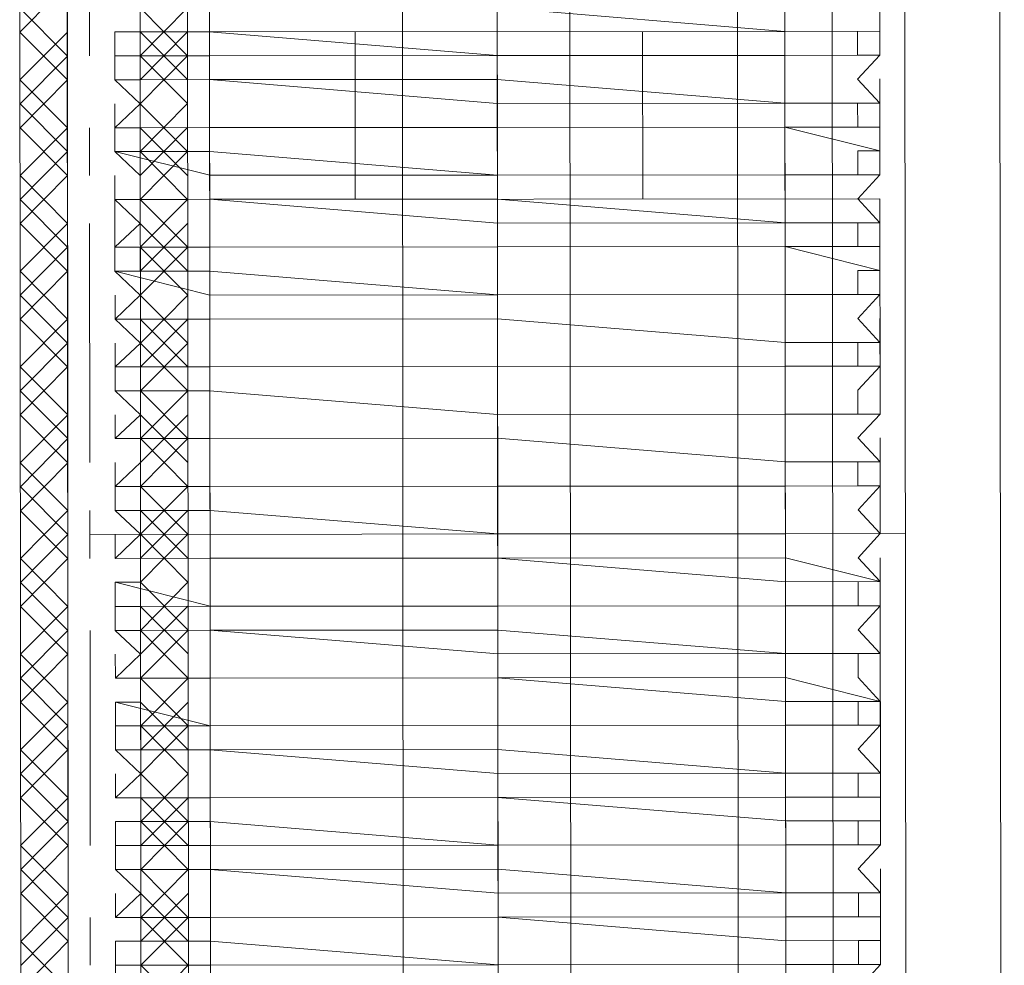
# Model space of a CAD drawing. Header units: inches. Extents: x -5850 to 5646, y 8947 to 13007.
# Tile 85 of 256: x -4280 to -4263, y 10572 to 10589. Entities that reach past the tile are written whole.
import ezdxf

# ---------------------------------------------------------------- set-up
doc = ezdxf.new("R2010")
doc.units = ezdxf.units.IN
doc.header["$MEASUREMENT"] = 0
doc.layers.add('at_Entity', color=7, linetype='Continuous')

msp = doc.modelspace()

# ---------------------------------------------------------------- linework, layer by layer
at = {"layer": 'at_Entity', "color": 7, "lineweight": 20}
for p, q in [((-4267.485, 10560.932), (-4268.233, 11398.125)), ((-4263.604, 11398.129), (-4262.802, 10500.109)), ((-4276.798, 10560.924), (-4277.483, 11327.999)), ((-4266.594, 10500.105), (-4267.333, 11328.008)), ((-4280.148, 10565.99), (-4280.173, 10593.866)), ((-4277.192, 10565.992), (-4277.217, 10593.869)), ((-4276.802, 10565.993), (-4276.827, 10593.869)), ((-4273.401, 10565.996), (-4273.425, 10593.872)), ((-4270.445, 10565.998), (-4270.47, 10593.875)), ((-4266.653, 10566.002), (-4266.678, 10593.878)), ((-4279.313, 10567.256), (-4279.336, 10593.025)), ((-4278.053, 10593.026), (-4278.03, 10567.257)), ((-4265.818, 10567.268), (-4265.841, 10593.037)), ((-4264.558, 10593.038), (-4264.535, 10567.269)), ((-4279.313, 10567.256), (-4279.335, 10592.601)), ((-4278.03, 10567.257), (-4278.053, 10592.602)), ((-4278.05, 10589.223), (-4278.049, 10588.799)), ((-4271.748, 10589.229), (-4266.673, 10588.809)), ((-4265, 10588.811), (-4265.001, 10589.235)), ((-4278.495, 10588.799), (-4276.822, 10588.8)), ((-4278.495, 10588.799), (-4278.495, 10588.375)), ((-4278.049, 10588.799), (-4278.495, 10588.799)), ((-4266.673, 10588.809), (-4276.822, 10588.8)), ((-4276.822, 10588.8), (-4276.801, 10565.145)), ((-4276.822, 10588.8), (-4271.748, 10588.381)), ((-4274.257, 10588.803), (-4274.255, 10585.847)), ((-4269.183, 10588.807), (-4269.18, 10585.852)), ((-4266.673, 10588.809), (-4265, 10588.811)), ((-4266.673, 10588.809), (-4266.652, 10565.154)), ((-4265.391, 10588.81), (-4265, 10588.811)), ((-4265.39, 10588.387), (-4265.391, 10588.81)), ((-4265, 10588.387), (-4265, 10588.811)), ((-4278.495, 10588.375), (-4276.822, 10588.376)), ((-4278.495, 10587.957), (-4278.495, 10588.375)), ((-4278.495, 10588.375), (-4278.049, 10588.375)), ((-4278.049, 10588.375), (-4278.049, 10587.957)), ((-4271.748, 10588.381), (-4276.822, 10588.376)), ((-4271.748, 10588.381), (-4266.673, 10588.385)), ((-4266.673, 10588.385), (-4271.748, 10588.381)), ((-4266.673, 10588.385), (-4265, 10588.387)), ((-4265, 10588.387), (-4266.673, 10588.385)), ((-4265, 10588.387), (-4265.39, 10588.387)), ((-4265.39, 10587.968), (-4265, 10588.387)), ((-4278.495, 10587.957), (-4276.822, 10587.958)), ((-4276.822, 10587.958), (-4278.495, 10587.957)), ((-4278.049, 10587.957), (-4278.495, 10587.957)), ((-4278.495, 10587.957), (-4278.048, 10587.533)), ((-4271.747, 10587.963), (-4276.822, 10587.958)), ((-4276.822, 10587.958), (-4271.747, 10587.539)), ((-4271.747, 10587.963), (-4266.672, 10587.543)), ((-4264.999, 10587.545), (-4265.39, 10587.968)), ((-4264.999, 10587.545), (-4265, 10587.969)), ((-4278.494, 10587.109), (-4278.494, 10587.533)), ((-4278.048, 10587.533), (-4278.494, 10587.109)), ((-4266.672, 10587.543), (-4271.747, 10587.539)), ((-4266.672, 10587.543), (-4264.999, 10587.545)), ((-4264.999, 10587.545), (-4266.672, 10587.543)), ((-4265.389, 10587.121), (-4265.39, 10587.545)), ((-4265.39, 10587.545), (-4264.999, 10587.545)), ((-4278.494, 10587.109), (-4276.821, 10587.111)), ((-4276.821, 10587.111), (-4278.494, 10587.109)), ((-4278.494, 10586.691), (-4278.494, 10587.109)), ((-4278.494, 10587.109), (-4278.048, 10587.109)), ((-4278.048, 10587.109), (-4278.047, 10586.691)), ((-4276.821, 10587.111), (-4271.746, 10587.115)), ((-4271.746, 10587.115), (-4276.821, 10587.111)), ((-4271.746, 10587.115), (-4266.672, 10587.12)), ((-4266.672, 10587.12), (-4271.746, 10587.115)), ((-4264.999, 10587.121), (-4266.672, 10587.12)), ((-4266.672, 10587.12), (-4264.999, 10586.703)), ((-4264.999, 10587.121), (-4265.389, 10587.121)), ((-4264.999, 10586.703), (-4264.999, 10587.121)), ((-4265.389, 10586.279), (-4265.389, 10586.703)), ((-4265.389, 10586.703), (-4264.999, 10586.703)), ((-4264.998, 10586.279), (-4264.999, 10586.703)), ((-4276.821, 10586.692), (-4278.494, 10586.691)), ((-4278.494, 10586.691), (-4276.82, 10586.269)), ((-4278.047, 10586.691), (-4278.494, 10586.691)), ((-4278.494, 10586.691), (-4278.047, 10586.267)), ((-4276.821, 10586.692), (-4271.746, 10586.273)), ((-4278.493, 10585.843), (-4278.493, 10586.267)), ((-4278.047, 10586.267), (-4278.047, 10585.844)), ((-4271.746, 10586.273), (-4276.82, 10586.269)), ((-4271.746, 10586.273), (-4266.671, 10586.278)), ((-4266.671, 10586.278), (-4271.746, 10586.273)), ((-4266.671, 10586.278), (-4264.998, 10586.279)), ((-4264.998, 10586.279), (-4266.671, 10586.278)), ((-4264.998, 10586.279), (-4265.389, 10586.279)), ((-4265.388, 10585.855), (-4264.998, 10586.279)), ((-4278.493, 10585.843), (-4276.82, 10585.845)), ((-4276.82, 10585.845), (-4278.493, 10585.843)), ((-4278.493, 10585.843), (-4277.21, 10585.844)), ((-4278.047, 10585.844), (-4278.493, 10585.843)), ((-4278.493, 10585.843), (-4278.492, 10584.577)), ((-4278.493, 10585.843), (-4278.046, 10585.42)), ((-4264.998, 10585.855), (-4277.21, 10585.844)), ((-4271.745, 10585.849), (-4276.82, 10585.845)), ((-4276.82, 10585.845), (-4271.745, 10585.425)), ((-4271.745, 10585.849), (-4266.67, 10585.43)), ((-4264.997, 10585.431), (-4265.388, 10585.855)), ((-4264.998, 10585.855), (-4264.997, 10584.589)), ((-4264.997, 10585.431), (-4264.998, 10585.855)), ((-4278.046, 10585.42), (-4278.492, 10585.001)), ((-4278.492, 10585.001), (-4278.492, 10585.419)), ((-4266.67, 10585.43), (-4271.745, 10585.425)), ((-4266.67, 10585.43), (-4264.997, 10585.431)), ((-4264.997, 10585.431), (-4266.67, 10585.43)), ((-4265.387, 10585.013), (-4265.388, 10585.431)), ((-4265.388, 10585.431), (-4264.997, 10585.431)), ((-4278.492, 10585.001), (-4276.819, 10585.003)), ((-4276.819, 10585.003), (-4278.492, 10585.001)), ((-4278.492, 10585.001), (-4278.046, 10585.002)), ((-4278.492, 10584.577), (-4278.492, 10585.001)), ((-4278.046, 10585.002), (-4278.046, 10584.578)), ((-4276.819, 10585.003), (-4271.745, 10585.007)), ((-4271.745, 10585.007), (-4276.819, 10585.003)), ((-4271.745, 10585.007), (-4266.67, 10585.012)), ((-4266.67, 10585.012), (-4271.745, 10585.007)), ((-4264.997, 10585.013), (-4266.67, 10585.012)), ((-4266.67, 10585.012), (-4264.997, 10584.589)), ((-4264.997, 10585.013), (-4265.387, 10585.013)), ((-4264.997, 10584.589), (-4264.997, 10585.013)), ((-4276.819, 10584.579), (-4278.492, 10584.577)), ((-4278.046, 10584.578), (-4278.492, 10584.577)), ((-4278.492, 10584.577), (-4276.818, 10584.155)), ((-4278.492, 10584.577), (-4278.045, 10584.154)), ((-4276.819, 10584.579), (-4271.744, 10584.16)), ((-4265.387, 10584.165), (-4265.387, 10584.589)), ((-4265.387, 10584.589), (-4264.997, 10584.589)), ((-4264.996, 10584.166), (-4264.997, 10584.589)), ((-4278.491, 10583.73), (-4278.491, 10584.154)), ((-4278.045, 10584.154), (-4278.491, 10583.73)), ((-4271.744, 10584.16), (-4276.818, 10584.155)), ((-4271.744, 10584.16), (-4266.669, 10584.164)), ((-4266.669, 10584.164), (-4271.744, 10584.16)), ((-4266.669, 10584.164), (-4264.996, 10584.166)), ((-4264.996, 10584.166), (-4266.669, 10584.164)), ((-4264.996, 10584.166), (-4265.387, 10584.165)), ((-4265.386, 10583.741), (-4264.996, 10584.166)), ((-4278.491, 10583.73), (-4276.818, 10583.731)), ((-4276.818, 10583.731), (-4278.491, 10583.73)), ((-4278.491, 10583.73), (-4278.044, 10583.306)), ((-4276.818, 10583.731), (-4271.743, 10583.736)), ((-4271.743, 10583.736), (-4276.818, 10583.731)), ((-4271.743, 10583.736), (-4266.669, 10583.317)), ((-4266.669, 10583.317), (-4271.743, 10583.736)), ((-4264.996, 10583.318), (-4265.386, 10583.741)), ((-4264.996, 10583.318), (-4264.996, 10583.742)), ((-4278.49, 10582.888), (-4278.491, 10583.306)), ((-4278.044, 10583.306), (-4278.49, 10582.888)), ((-4266.669, 10583.317), (-4264.996, 10583.318)), ((-4264.996, 10583.318), (-4266.669, 10583.317)), ((-4265.386, 10582.899), (-4265.386, 10583.318)), ((-4265.386, 10583.318), (-4264.996, 10583.318)), ((-4264.995, 10582.9), (-4264.996, 10583.318)), ((-4278.49, 10582.888), (-4276.817, 10582.889)), ((-4276.817, 10582.889), (-4278.49, 10582.888)), ((-4278.49, 10582.464), (-4278.49, 10582.888)), ((-4278.49, 10582.888), (-4278.044, 10582.888)), ((-4278.044, 10582.888), (-4278.044, 10582.464)), ((-4276.817, 10582.889), (-4271.743, 10582.894)), ((-4276.817, 10582.889), (-4271.743, 10582.894)), ((-4271.743, 10582.894), (-4266.668, 10582.898)), ((-4266.668, 10582.898), (-4271.743, 10582.894)), ((-4266.668, 10582.898), (-4264.995, 10582.9)), ((-4264.995, 10582.9), (-4266.668, 10582.898)), ((-4264.995, 10582.9), (-4265.386, 10582.899)), ((-4265.385, 10582.476), (-4264.995, 10582.9)), ((-4278.49, 10582.464), (-4276.817, 10582.465)), ((-4276.817, 10582.465), (-4278.49, 10582.464)), ((-4278.044, 10582.464), (-4278.49, 10582.464)), ((-4278.49, 10582.464), (-4278.043, 10582.041)), ((-4276.817, 10582.465), (-4271.742, 10582.046)), ((-4271.742, 10582.046), (-4276.817, 10582.465)), ((-4265.385, 10582.052), (-4265.385, 10582.476)), ((-4264.994, 10582.052), (-4264.995, 10582.476)), ((-4278.043, 10582.041), (-4278.489, 10581.622)), ((-4278.489, 10581.622), (-4278.489, 10582.04)), ((-4271.742, 10582.046), (-4266.667, 10582.051)), ((-4266.667, 10582.051), (-4271.742, 10582.046)), ((-4266.667, 10582.051), (-4264.994, 10582.052)), ((-4264.994, 10582.052), (-4266.667, 10582.051)), ((-4264.994, 10582.052), (-4265.385, 10582.052)), ((-4265.384, 10581.634), (-4264.994, 10582.052)), ((-4278.489, 10581.622), (-4276.816, 10581.623)), ((-4276.816, 10581.623), (-4278.489, 10581.622)), ((-4278.489, 10581.622), (-4278.043, 10581.622)), ((-4278.043, 10581.622), (-4278.043, 10581.198)), ((-4276.816, 10581.623), (-4271.742, 10581.628)), ((-4271.742, 10581.628), (-4276.816, 10581.623)), ((-4271.742, 10581.628), (-4266.667, 10581.209)), ((-4266.667, 10581.209), (-4271.742, 10581.628)), ((-4264.994, 10581.21), (-4265.384, 10581.634)), ((-4264.994, 10581.21), (-4264.994, 10581.634)), ((-4278.488, 10580.774), (-4278.489, 10581.198)), ((-4278.043, 10581.198), (-4278.488, 10580.774)), ((-4266.667, 10581.209), (-4264.994, 10581.21)), ((-4264.994, 10581.21), (-4266.667, 10581.209)), ((-4265.384, 10580.786), (-4265.384, 10581.21)), ((-4265.384, 10581.21), (-4264.994, 10581.21)), ((-4264.993, 10580.786), (-4264.994, 10581.21)), ((-4278.488, 10580.774), (-4276.815, 10580.776)), ((-4276.815, 10580.776), (-4278.488, 10580.774)), ((-4278.488, 10580.774), (-4278.042, 10580.775)), ((-4278.488, 10580.35), (-4278.488, 10580.774)), ((-4278.042, 10580.775), (-4278.042, 10580.351)), ((-4276.815, 10580.776), (-4271.741, 10580.78)), ((-4276.815, 10580.776), (-4271.741, 10580.78)), ((-4271.741, 10580.78), (-4266.666, 10580.785)), ((-4266.666, 10580.785), (-4271.741, 10580.78)), ((-4266.666, 10580.785), (-4264.993, 10580.786)), ((-4264.993, 10580.786), (-4266.666, 10580.785)), ((-4264.993, 10580.786), (-4265.384, 10580.786)), ((-4265.383, 10580.362), (-4264.993, 10580.786)), ((-4278.488, 10580.35), (-4276.815, 10580.352)), ((-4276.815, 10580.352), (-4278.488, 10580.35)), ((-4278.042, 10580.351), (-4278.488, 10580.35)), ((-4278.488, 10580.35), (-4278.041, 10579.933)), ((-4276.815, 10580.352), (-4271.74, 10579.938)), ((-4276.815, 10580.352), (-4271.74, 10579.938)), ((-4264.993, 10579.944), (-4265.383, 10580.362)), ((-4264.993, 10579.944), (-4264.993, 10580.362)), ((-4278.041, 10579.933), (-4278.487, 10579.508)), ((-4278.487, 10579.508), (-4278.487, 10579.932)), ((-4271.74, 10579.938), (-4266.665, 10579.943)), ((-4266.665, 10579.943), (-4271.74, 10579.938)), ((-4266.665, 10579.943), (-4264.993, 10579.944)), ((-4264.993, 10579.944), (-4266.665, 10579.943)), ((-4265.383, 10579.52), (-4264.993, 10579.944)), ((-4278.487, 10579.508), (-4276.814, 10579.51)), ((-4276.814, 10579.51), (-4278.487, 10579.508)), ((-4278.487, 10579.508), (-4278.041, 10579.509)), ((-4278.041, 10579.509), (-4278.041, 10579.085)), ((-4276.814, 10579.51), (-4271.74, 10579.514)), ((-4271.74, 10579.514), (-4276.814, 10579.51)), ((-4266.665, 10579.519), (-4271.74, 10579.514)), ((-4271.74, 10579.514), (-4266.665, 10579.095)), ((-4266.665, 10579.519), (-4264.992, 10579.097)), ((-4264.992, 10579.097), (-4265.383, 10579.52)), ((-4264.992, 10579.097), (-4264.992, 10579.52)), ((-4278.487, 10579.085), (-4276.813, 10578.662)), ((-4278.487, 10579.085), (-4278.486, 10578.661)), ((-4278.041, 10579.085), (-4278.487, 10579.085)), ((-4264.992, 10579.097), (-4266.665, 10579.095)), ((-4265.382, 10579.096), (-4264.992, 10579.097)), ((-4265.382, 10578.672), (-4265.382, 10579.096)), ((-4264.991, 10578.673), (-4264.992, 10579.097)), ((-4271.739, 10578.667), (-4278.486, 10578.661)), ((-4278.486, 10578.237), (-4278.486, 10578.661)), ((-4278.486, 10578.661), (-4278.04, 10578.661)), ((-4278.04, 10578.661), (-4278.04, 10578.237)), ((-4276.813, 10578.662), (-4271.739, 10578.667)), ((-4271.739, 10578.667), (-4266.664, 10578.671)), ((-4271.739, 10578.667), (-4266.664, 10578.671)), ((-4266.664, 10578.671), (-4264.991, 10578.673)), ((-4264.991, 10578.673), (-4266.664, 10578.671)), ((-4264.991, 10578.673), (-4265.382, 10578.672)), ((-4265.381, 10578.249), (-4264.991, 10578.673)), ((-4278.486, 10578.237), (-4276.813, 10578.238)), ((-4276.813, 10578.238), (-4278.486, 10578.237)), ((-4278.04, 10578.237), (-4278.486, 10578.237)), ((-4278.486, 10578.237), (-4278.039, 10577.819)), ((-4276.813, 10578.238), (-4271.739, 10578.243)), ((-4276.813, 10578.238), (-4271.738, 10577.825)), ((-4271.739, 10578.243), (-4266.664, 10577.829)), ((-4264.991, 10577.831), (-4265.381, 10578.249)), ((-4264.991, 10577.831), (-4264.991, 10578.249)), ((-4278.485, 10577.395), (-4278.486, 10577.819)), ((-4278.039, 10577.819), (-4278.485, 10577.395)), ((-4266.664, 10577.829), (-4271.738, 10577.825)), ((-4266.664, 10577.829), (-4264.991, 10577.831)), ((-4264.991, 10577.831), (-4266.664, 10577.829)), ((-4265.381, 10577.83), (-4264.991, 10577.831)), ((-4265.381, 10577.407), (-4265.381, 10577.83)), ((-4278.485, 10577.395), (-4276.812, 10577.396)), ((-4276.812, 10577.396), (-4278.485, 10577.395)), ((-4278.485, 10577.395), (-4278.039, 10577.395)), ((-4278.039, 10577.395), (-4278.039, 10576.972)), ((-4276.812, 10577.396), (-4271.738, 10577.401)), ((-4276.812, 10577.396), (-4271.738, 10577.401)), ((-4266.663, 10577.406), (-4271.738, 10577.401)), ((-4271.738, 10577.401), (-4266.663, 10576.982)), ((-4266.663, 10577.406), (-4264.99, 10576.983)), ((-4264.99, 10576.983), (-4265.381, 10577.407)), ((-4264.99, 10576.983), (-4264.99, 10577.407)), ((-4264.99, 10576.983), (-4266.663, 10576.982)), ((-4265.38, 10576.565), (-4265.38, 10576.983)), ((-4265.38, 10576.983), (-4264.99, 10576.983)), ((-4264.99, 10576.565), (-4264.99, 10576.983)), ((-4278.039, 10576.972), (-4278.485, 10576.971)), ((-4278.485, 10576.971), (-4276.812, 10576.554)), ((-4278.485, 10576.971), (-4278.484, 10576.553)), ((-4276.812, 10576.554), (-4278.484, 10576.553)), ((-4278.484, 10576.129), (-4278.484, 10576.553)), ((-4278.484, 10576.553), (-4278.038, 10576.553)), ((-4278.038, 10576.553), (-4278.038, 10576.129)), ((-4276.812, 10576.554), (-4271.737, 10576.559)), ((-4276.812, 10576.554), (-4271.737, 10576.559)), ((-4271.737, 10576.559), (-4266.662, 10576.563)), ((-4266.662, 10576.563), (-4271.737, 10576.559)), ((-4266.662, 10576.563), (-4264.99, 10576.565)), ((-4264.99, 10576.565), (-4266.662, 10576.563)), ((-4264.99, 10576.565), (-4265.38, 10576.565)), ((-4265.38, 10576.141), (-4264.99, 10576.565)), ((-4278.484, 10576.129), (-4276.811, 10576.131)), ((-4276.811, 10576.131), (-4278.484, 10576.129)), ((-4278.038, 10576.129), (-4278.484, 10576.129)), ((-4278.484, 10576.129), (-4278.038, 10575.706)), ((-4271.737, 10576.135), (-4276.811, 10576.131)), ((-4276.811, 10576.131), (-4271.736, 10575.711)), ((-4271.737, 10576.135), (-4266.662, 10575.716)), ((-4264.989, 10575.717), (-4265.38, 10576.141)), ((-4264.989, 10575.717), (-4264.989, 10576.141)), ((-4278.483, 10575.281), (-4278.484, 10575.705)), ((-4278.038, 10575.706), (-4278.483, 10575.281)), ((-4266.662, 10575.716), (-4271.736, 10575.711)), ((-4266.662, 10575.716), (-4264.989, 10575.717)), ((-4264.989, 10575.717), (-4266.662, 10575.716)), ((-4265.379, 10575.293), (-4265.379, 10575.717)), ((-4265.379, 10575.717), (-4264.989, 10575.717)), ((-4278.483, 10575.281), (-4276.81, 10575.283)), ((-4276.81, 10575.283), (-4278.483, 10575.281)), ((-4278.483, 10575.281), (-4278.037, 10575.282)), ((-4278.037, 10575.282), (-4278.037, 10574.864)), ((-4276.81, 10575.283), (-4271.736, 10575.288)), ((-4276.81, 10575.283), (-4271.736, 10575.288)), ((-4266.661, 10575.292), (-4271.736, 10575.288)), ((-4271.736, 10575.288), (-4266.661, 10574.874)), ((-4266.661, 10575.292), (-4264.988, 10575.294)), ((-4264.988, 10575.294), (-4265.379, 10575.293)), ((-4264.988, 10574.875), (-4264.988, 10575.294)), ((-4278.483, 10574.863), (-4276.81, 10574.865)), ((-4278.037, 10574.864), (-4278.483, 10574.863)), ((-4278.483, 10574.863), (-4278.483, 10574.439)), ((-4276.81, 10574.865), (-4271.735, 10574.445)), ((-4266.661, 10574.874), (-4264.988, 10574.875)), ((-4265.378, 10574.451), (-4265.378, 10574.875)), ((-4265.378, 10574.875), (-4264.988, 10574.875)), ((-4264.988, 10574.451), (-4264.988, 10574.875)), ((-4278.483, 10574.439), (-4276.81, 10574.441)), ((-4278.483, 10574.439), (-4278.036, 10574.44)), ((-4278.482, 10574.016), (-4278.483, 10574.439)), ((-4278.036, 10574.44), (-4278.036, 10574.016)), ((-4271.735, 10574.445), (-4276.81, 10574.441)), ((-4271.735, 10574.445), (-4266.661, 10574.45)), ((-4266.661, 10574.45), (-4271.735, 10574.445)), ((-4266.661, 10574.45), (-4264.988, 10574.451)), ((-4264.988, 10574.451), (-4266.661, 10574.45)), ((-4264.988, 10574.451), (-4265.378, 10574.451)), ((-4265.378, 10574.027), (-4264.988, 10574.451)), ((-4271.735, 10574.022), (-4276.809, 10574.017)), ((-4271.735, 10574.022), (-4266.66, 10573.602)), ((-4264.987, 10573.604), (-4265.378, 10574.027)), ((-4264.987, 10573.604), (-4264.987, 10574.028)), ((-4278.482, 10574.016), (-4276.809, 10574.017)), ((-4276.809, 10574.017), (-4278.482, 10574.016)), ((-4278.036, 10574.016), (-4278.482, 10574.016)), ((-4278.482, 10574.016), (-4278.036, 10573.592)), ((-4276.809, 10574.017), (-4271.734, 10573.598)), ((-4278.481, 10573.168), (-4278.482, 10573.592)), ((-4278.036, 10573.592), (-4278.481, 10573.168)), ((-4266.66, 10573.602), (-4271.734, 10573.598)), ((-4266.66, 10573.602), (-4264.987, 10573.604)), ((-4264.987, 10573.604), (-4266.66, 10573.602)), ((-4265.377, 10573.18), (-4265.377, 10573.604)), ((-4265.377, 10573.604), (-4264.987, 10573.604)), ((-4278.481, 10573.168), (-4276.809, 10573.17)), ((-4276.809, 10573.17), (-4278.481, 10573.168)), ((-4278.481, 10573.168), (-4278.035, 10573.168)), ((-4278.035, 10573.168), (-4278.035, 10572.75)), ((-4276.809, 10573.17), (-4271.734, 10573.174)), ((-4276.809, 10573.17), (-4271.734, 10573.174)), ((-4266.659, 10573.179), (-4271.734, 10573.174)), ((-4271.734, 10573.174), (-4266.659, 10572.76)), ((-4266.659, 10573.179), (-4264.987, 10573.18)), ((-4264.987, 10573.18), (-4265.377, 10573.18)), ((-4264.986, 10572.762), (-4264.987, 10573.18)), ((-4278.481, 10572.75), (-4276.808, 10572.751)), ((-4278.481, 10572.75), (-4278.481, 10572.326)), ((-4278.035, 10572.75), (-4278.481, 10572.75)), ((-4276.808, 10572.751), (-4271.733, 10572.332)), ((-4266.659, 10572.76), (-4264.986, 10572.762)), ((-4265.377, 10572.761), (-4264.986, 10572.762)), ((-4265.376, 10572.338), (-4265.377, 10572.761)), ((-4264.986, 10572.338), (-4264.986, 10572.762)), ((-4278.481, 10572.326), (-4276.808, 10572.327)), ((-4278.48, 10571.902), (-4278.481, 10572.326)), ((-4278.481, 10572.326), (-4278.035, 10572.326)), ((-4278.035, 10572.326), (-4278.034, 10571.903)), ((-4276.808, 10572.327), (-4271.733, 10572.332)), ((-4271.733, 10572.332), (-4266.659, 10572.337)), ((-4266.659, 10572.337), (-4271.733, 10572.332)), ((-4266.659, 10572.337), (-4264.986, 10572.338)), ((-4264.986, 10572.338), (-4266.659, 10572.337)), ((-4264.986, 10572.338), (-4265.376, 10572.338)), ((-4265.376, 10571.914), (-4264.986, 10572.338))]:
    msp.add_line(p, q, dxfattribs=at)
at = {"layer": 'at_Entity', "color": 3, "lineweight": 20}
for p, q in [((-4265.004, 10592.614), (-4265, 10588.811)), ((-4278.941, 10588.375), (-4278.945, 10592.601)), ((-4271.75, 10590.918), (-4271.746, 10586.697)), ((-4280.168, 10588.797), (-4279.333, 10589.646)), ((-4280.169, 10589.221), (-4279.331, 10588.374)), ((-4278.05, 10589.223), (-4277.212, 10588.376)), ((-4278.049, 10588.375), (-4277.213, 10589.224)), ((-4271.748, 10589.229), (-4271.748, 10588.381)), ((-4280.168, 10587.955), (-4279.332, 10588.798)), ((-4280.168, 10588.797), (-4279.331, 10587.956)), ((-4278.049, 10587.957), (-4277.213, 10588.8)), ((-4278.049, 10588.799), (-4277.212, 10587.958)), ((-4280.167, 10587.531), (-4279.331, 10588.374)), ((-4278.049, 10588.375), (-4277.212, 10587.534)), ((-4278.048, 10587.533), (-4277.212, 10588.376)), ((-4271.747, 10587.539), (-4271.748, 10588.381)), ((-4280.168, 10587.955), (-4279.33, 10587.108)), ((-4280.167, 10587.108), (-4279.331, 10587.956)), ((-4265, 10587.969), (-4264.999, 10587.121)), ((-4280.167, 10587.531), (-4279.33, 10586.69)), ((-4278.048, 10587.533), (-4277.211, 10586.692)), ((-4278.047, 10586.691), (-4277.212, 10587.534)), ((-4271.746, 10587.115), (-4271.747, 10587.539)), ((-4271.747, 10587.539), (-4271.745, 10585.849)), ((-4280.167, 10587.108), (-4279.33, 10586.266)), ((-4280.166, 10586.266), (-4279.33, 10587.108)), ((-4278.939, 10586.267), (-4278.94, 10587.109)), ((-4278.048, 10587.109), (-4277.211, 10586.268)), ((-4278.047, 10586.267), (-4277.211, 10587.11)), ((-4280.166, 10585.842), (-4279.33, 10586.69)), ((-4278.047, 10585.844), (-4277.211, 10586.692)), ((-4278.047, 10586.691), (-4277.21, 10585.844)), ((-4280.166, 10586.266), (-4279.329, 10585.419)), ((-4280.165, 10585.418), (-4279.33, 10586.266)), ((-4280.166, 10585.842), (-4279.328, 10585)), ((-4278.047, 10585.844), (-4277.209, 10585.002)), ((-4278.046, 10585.002), (-4277.21, 10585.844)), ((-4271.745, 10585.849), (-4271.745, 10585.425)), ((-4271.745, 10585.849), (-4271.745, 10585.007)), ((-4271.745, 10585.425), (-4271.745, 10585.849)), ((-4264.998, 10585.855), (-4264.994, 10582.052)), ((-4280.165, 10584.576), (-4279.329, 10585.419)), ((-4280.165, 10585.418), (-4279.328, 10584.577)), ((-4278.935, 10581.198), (-4278.939, 10585.419)), ((-4278.046, 10584.578), (-4277.21, 10585.421)), ((-4278.046, 10585.42), (-4277.209, 10584.579)), ((-4271.743, 10583.736), (-4271.745, 10585.425)), ((-4280.164, 10584.152), (-4279.328, 10585)), ((-4278.046, 10585.002), (-4277.209, 10584.155)), ((-4278.045, 10584.154), (-4277.209, 10585.002)), ((-4280.165, 10584.576), (-4279.327, 10583.729)), ((-4280.164, 10583.728), (-4279.328, 10584.577)), ((-4271.744, 10584.16), (-4271.744, 10584.583)), ((-4280.164, 10584.152), (-4279.327, 10583.305)), ((-4278.045, 10584.154), (-4277.208, 10583.307)), ((-4278.044, 10583.306), (-4277.209, 10584.155)), ((-4280.164, 10583.728), (-4279.327, 10582.887)), ((-4280.163, 10582.886), (-4279.327, 10583.729)), ((-4278.045, 10583.73), (-4277.208, 10582.889)), ((-4278.044, 10582.888), (-4277.208, 10583.731)), ((-4271.743, 10583.736), (-4271.743, 10582.894)), ((-4271.743, 10583.736), (-4271.743, 10583.312)), ((-4271.743, 10583.736), (-4271.74, 10579.938)), ((-4280.163, 10582.462), (-4279.327, 10583.305)), ((-4278.044, 10582.464), (-4277.208, 10583.307)), ((-4278.044, 10583.306), (-4277.207, 10582.465)), ((-4271.743, 10582.894), (-4271.743, 10583.312)), ((-4271.743, 10583.312), (-4271.743, 10582.894)), ((-4280.163, 10582.886), (-4279.326, 10582.039)), ((-4280.162, 10582.039), (-4279.327, 10582.887)), ((-4271.743, 10582.894), (-4271.742, 10581.628)), ((-4280.163, 10582.462), (-4279.325, 10581.621)), ((-4278.044, 10582.464), (-4277.206, 10581.623)), ((-4278.043, 10581.622), (-4277.207, 10582.465)), ((-4271.742, 10582.046), (-4271.742, 10582.47)), ((-4280.162, 10582.039), (-4279.325, 10581.197)), ((-4280.162, 10581.197), (-4279.326, 10582.039)), ((-4278.043, 10581.198), (-4277.207, 10582.041)), ((-4278.043, 10582.041), (-4277.206, 10581.199)), ((-4271.742, 10581.628), (-4271.742, 10582.046)), ((-4280.161, 10580.773), (-4279.325, 10581.621)), ((-4278.043, 10581.622), (-4277.206, 10580.775)), ((-4278.042, 10580.775), (-4277.206, 10581.623)), ((-4271.742, 10581.628), (-4271.741, 10580.78)), ((-4280.162, 10581.197), (-4279.324, 10580.35)), ((-4280.161, 10580.349), (-4279.325, 10581.197)), ((-4271.741, 10580.78), (-4271.741, 10581.204)), ((-4271.741, 10580.78), (-4271.741, 10581.204)), ((-4264.994, 10581.21), (-4264.993, 10579.944)), ((-4280.161, 10580.773), (-4279.324, 10579.931)), ((-4278.042, 10580.775), (-4277.205, 10579.933)), ((-4278.041, 10579.933), (-4277.206, 10580.775)), ((-4271.739, 10578.667), (-4271.741, 10580.78)), ((-4280.161, 10580.349), (-4279.324, 10579.508)), ((-4280.16, 10579.507), (-4279.324, 10580.35)), ((-4278.933, 10579.508), (-4278.934, 10580.35)), ((-4278.042, 10580.351), (-4277.205, 10579.51)), ((-4278.041, 10579.509), (-4277.205, 10580.352)), ((-4271.74, 10579.938), (-4271.74, 10580.356)), ((-4280.16, 10579.083), (-4279.324, 10579.931)), ((-4264.546, 10579.945), (-4278.934, 10579.932)), ((-4278.041, 10579.085), (-4277.205, 10579.933)), ((-4278.041, 10579.933), (-4277.204, 10579.086)), ((-4271.74, 10579.514), (-4271.74, 10579.938)), ((-4280.16, 10579.507), (-4279.323, 10578.66)), ((-4280.159, 10578.659), (-4279.324, 10579.508)), ((-4280.16, 10579.083), (-4279.322, 10578.236)), ((-4278.041, 10579.085), (-4277.203, 10578.238)), ((-4278.04, 10578.237), (-4277.204, 10579.086)), ((-4264.992, 10579.097), (-4264.988, 10574.875)), ((-4280.159, 10577.817), (-4279.323, 10578.66)), ((-4280.159, 10578.659), (-4279.322, 10577.818)), ((-4278.04, 10578.661), (-4277.203, 10577.82)), ((-4278.039, 10577.819), (-4277.204, 10578.662)), ((-4271.739, 10578.667), (-4271.739, 10578.243)), ((-4271.739, 10578.667), (-4271.738, 10577.825)), ((-4280.158, 10577.393), (-4279.322, 10578.236)), ((-4278.929, 10574.439), (-4278.932, 10578.237)), ((-4278.04, 10578.237), (-4277.203, 10577.396)), ((-4278.039, 10577.395), (-4277.203, 10578.238)), ((-4271.738, 10577.825), (-4271.739, 10578.243)), ((-4271.739, 10578.243), (-4271.738, 10577.825)), ((-4280.159, 10577.817), (-4279.321, 10576.97)), ((-4280.158, 10576.97), (-4279.322, 10577.818)), ((-4271.738, 10577.825), (-4271.738, 10577.401)), ((-4271.738, 10577.401), (-4271.738, 10577.825)), ((-4271.738, 10577.825), (-4271.738, 10577.401)), ((-4280.158, 10577.393), (-4279.321, 10576.552)), ((-4278.039, 10577.395), (-4277.202, 10576.554)), ((-4278.038, 10576.553), (-4277.203, 10577.396)), ((-4271.738, 10577.401), (-4271.737, 10576.559)), ((-4271.737, 10576.977), (-4271.734, 10572.756)), ((-4271.737, 10576.559), (-4271.737, 10576.977)), ((-4280.158, 10576.97), (-4279.321, 10576.128)), ((-4280.157, 10576.128), (-4279.321, 10576.97)), ((-4278.039, 10576.972), (-4277.202, 10576.13)), ((-4278.038, 10576.129), (-4277.202, 10576.972)), ((-4280.157, 10575.704), (-4279.321, 10576.552)), ((-4278.038, 10575.706), (-4277.202, 10576.554)), ((-4278.038, 10576.553), (-4277.201, 10575.706)), ((-4271.737, 10576.559), (-4271.737, 10576.135)), ((-4280.157, 10576.128), (-4279.32, 10575.281)), ((-4280.156, 10575.28), (-4279.321, 10576.128)), ((-4271.737, 10576.135), (-4271.736, 10575.711)), ((-4280.157, 10575.704), (-4279.319, 10574.863)), ((-4278.038, 10575.706), (-4277.2, 10574.864)), ((-4278.037, 10574.864), (-4277.201, 10575.706)), ((-4271.736, 10575.711), (-4271.736, 10575.288)), ((-4271.736, 10575.288), (-4271.736, 10575.711)), ((-4280.156, 10574.438), (-4279.32, 10575.281)), ((-4280.156, 10575.28), (-4279.319, 10574.439)), ((-4278.037, 10575.282), (-4277.2, 10574.441)), ((-4278.036, 10574.44), (-4277.201, 10575.283)), ((-4271.736, 10575.288), (-4271.736, 10574.869)), ((-4280.155, 10574.014), (-4279.319, 10574.863)), ((-4278.037, 10574.864), (-4277.2, 10574.017)), ((-4278.036, 10574.016), (-4277.2, 10574.864)), ((-4271.735, 10574.445), (-4271.736, 10574.869)), ((-4271.735, 10574.022), (-4271.736, 10574.869)), ((-4280.156, 10574.438), (-4279.318, 10573.591)), ((-4280.155, 10573.59), (-4279.319, 10574.439)), ((-4271.735, 10574.022), (-4271.734, 10573.598)), ((-4264.987, 10574.028), (-4264.987, 10573.18)), ((-4280.155, 10574.014), (-4279.318, 10573.167)), ((-4278.036, 10574.016), (-4277.199, 10573.169)), ((-4278.035, 10573.168), (-4277.2, 10574.017)), ((-4280.155, 10573.59), (-4279.318, 10572.749)), ((-4280.154, 10572.748), (-4279.318, 10573.591)), ((-4278.036, 10573.592), (-4277.199, 10572.751)), ((-4278.035, 10572.75), (-4277.199, 10573.593)), ((-4271.734, 10573.598), (-4271.734, 10573.174)), ((-4280.154, 10572.324), (-4279.318, 10573.167)), ((-4278.927, 10572.326), (-4278.928, 10573.168)), ((-4278.035, 10572.326), (-4277.199, 10573.169)), ((-4278.035, 10573.168), (-4277.198, 10572.327)), ((-4271.734, 10573.174), (-4271.733, 10572.332)), ((-4271.734, 10573.174), (-4271.734, 10572.756)), ((-4280.154, 10572.748), (-4279.317, 10571.901)), ((-4280.153, 10571.901), (-4279.318, 10572.749)), ((-4271.733, 10572.332), (-4271.734, 10572.756)), ((-4271.734, 10572.756), (-4271.733, 10572.332)), ((-4278.035, 10572.326), (-4277.197, 10571.485)), ((-4278.034, 10571.484), (-4277.198, 10572.327)), ((-4271.733, 10572.332), (-4271.733, 10571.908))]:
    msp.add_line(p, q, dxfattribs=at)

doc.saveas('drawing.dxf')
